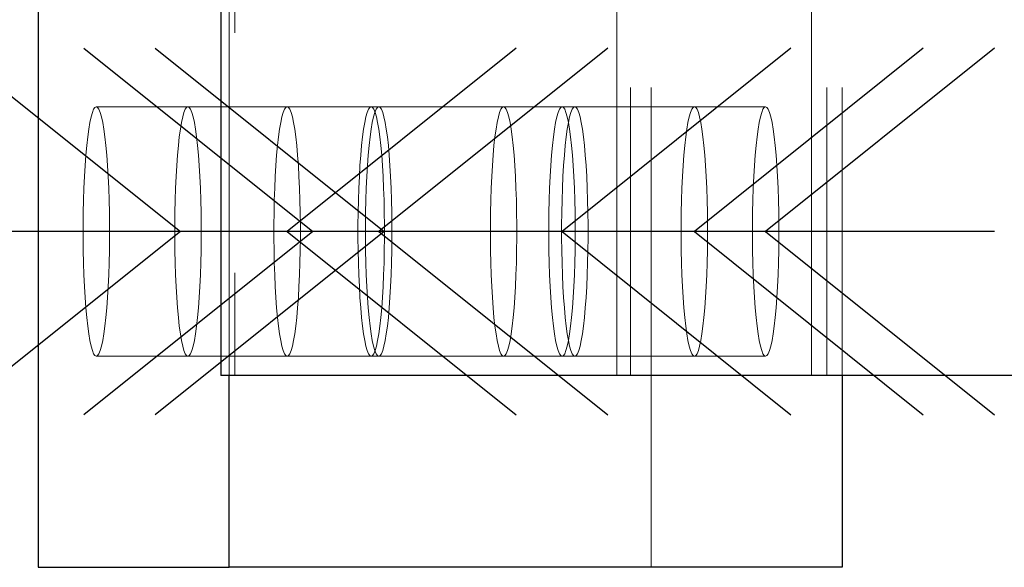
# Model space of a CAD drawing. Header units: millimetres. Extents: x 3526 to 4380, y 11541 to 12002.
# Tile 64 of 127: x 3921.91 to 3927.04, y 11715.82 to 11718.68. Entities that reach past the tile are written whole.
import ezdxf

# ---------------------------------------------------------------- set-up
doc = ezdxf.new("R2010")
doc.units = ezdxf.units.MM
doc.header["$LTSCALE"] = 10
doc.linetypes.add('HIDDEN', pattern=[0.375, 0.25, -0.125])
doc.linetypes.add('MITTE', pattern=[2, 1.25, -0.25, 0.25, -0.25])
doc.layers.get('Defpoints').update_dxf_attribs({"color": 1})
for name, color, linetype in [('PS_BOLT', 4, 'Continuous'), ('PS_MID', 5, 'MITTE'), ('PS_SHAPE', 3, 'Continuous')]:
    doc.layers.add(name, color=color, linetype=linetype)
for name, color, linetype, lineweight in [('PS_DIM', 4, 'Continuous', 13), ('PS_Hidden', 2, 'HIDDEN', 9), ('PS_SOLID', 7, 'Continuous', 30)]:
    doc.layers.add(name, color=color, linetype=linetype, lineweight=lineweight)
doc.styles.add('simplex', font='simplex.shx', dxfattribs={"width": 0.75})
doc.dimstyles.new('1_20_GŁ_DS1-LS20', dxfattribs={"dimtxt": 2, "dimasz": 2, "dimexe": 2, "dimexo": 5, "dimgap": 1, "dimtad": 1, "dimjust": 4, "dimdec": 0, "dimlfac": 20, "dimtxsty": 'simplex', "dimblk1": 'NONE', "dimsah": 1, "dimcen": 2, "dimclrd": 256, "dimclre": 256, "dimclrt": 4, "dimadec": 1, "dimazin": 0, "dimtfac": 1, "dimtdec": 0, "dimtmove": 2, "dimatfit": 3, "dimfxl": 1, "dimarcsym": 0})

# ---------------------------------------------------------------- blocks, each defined once
blk = doc.blocks.new('*D180')
at = {"layer": 'Defpoints', "color": 0, "transparency": 16777216}
for p in [(3922.9614, 11738.1324), (3922.0095, 11723.6133), (3922.9614, 11716.8237)]:
    blk.add_point(p, dxfattribs=at)
at = {"layer": 'PS_DIM', "lineweight": -2, "transparency": 16777216}
for p, q in [((3922.0095, 11728.6133), (3922.0095, 11740.1324)), ((3922.9614, 11721.8237), (3922.9614, 11740.1324)), ((3922.0095, 11738.1324), (3920.0095, 11738.1324)), ((3922.0095, 11738.1324), (3922.9614, 11738.1324)), ((3924.9614, 11738.1324), (3926.9614, 11738.1324))]:
    blk.add_line(p, q, dxfattribs=at)
at = {"layer": 'PS_DIM', "transparency": 16777216}
blk.add_solid([(3924.9614, 11738.4657), (3924.9614, 11737.7991), (3922.9614, 11738.1324)], dxfattribs=at)
at = {"layer": 'PS_DIM', "color": 4, "transparency": 16777216, "insert": (3919.9895, 11735.1481), "char_height": 2, "attachment_point": 5, "rotation": 90, "style": 'simplex'}
blk.add_mtext('-19', dxfattribs=at)
blk = doc.blocks.new('_None')
blk = doc.blocks.new('*D181')
at = {"layer": 'Defpoints', "color": 0, "transparency": 16777216}
for p in [(3922.9614, 11738.1324), (3922.9614, 11723.6133), (3922.9614, 11716.8237)]:
    blk.add_point(p, dxfattribs=at)
at = {"layer": 'PS_DIM', "lineweight": -2, "transparency": 16777216}
for p, q in [((3922.9614, 11728.6133), (3922.9614, 11740.1324)), ((3922.9614, 11721.8237), (3922.9614, 11740.1324)), ((3920.9614, 11738.1324), (3918.9614, 11738.1324)), ((3922.9614, 11738.1324), (3924.9614, 11738.1324))]:
    blk.add_line(p, q, dxfattribs=at)
at = {"layer": 'PS_DIM', "transparency": 16777216}
blk.add_solid([(3920.9614, 11738.4657), (3920.9614, 11737.7991), (3922.9614, 11738.1324)], dxfattribs=at)
at = {"layer": 'PS_DIM', "color": 4, "transparency": 16777216, "insert": (3924.7812, 11736.6124), "char_height": 2, "attachment_point": 5, "rotation": 90, "style": 'simplex'}
blk.add_mtext('0', dxfattribs=at)
blk = doc.blocks.new('*D182')
at = {"layer": 'Defpoints', "color": 0, "transparency": 16777216}
for p in [(3936.1856, 11738.1324), (3936.1856, 11727.6114), (3922.9614, 11716.8237)]:
    blk.add_point(p, dxfattribs=at)
at = {"layer": 'PS_DIM', "lineweight": -2, "transparency": 16777216}
for p, q in [((3922.9614, 11721.8237), (3922.9614, 11740.1324)), ((3936.1856, 11732.6114), (3936.1856, 11740.1324)), ((3922.9614, 11738.1324), (3934.1856, 11738.1324))]:
    blk.add_line(p, q, dxfattribs=at)
at = {"layer": 'PS_DIM', "transparency": 16777216}
blk.add_solid([(3934.1856, 11738.4657), (3934.1856, 11737.7991), (3936.1856, 11738.1324)], dxfattribs=at)
at = {"layer": 'PS_DIM', "color": 4, "transparency": 16777216, "insert": (3934.1656, 11735.1481), "char_height": 2, "attachment_point": 5, "rotation": 90, "style": 'simplex'}
blk.add_mtext('264', dxfattribs=at)
blk = doc.blocks.new('*D183')
at = {"layer": 'Defpoints', "color": 0, "transparency": 16777216}
for p in [(4042.9678, 11738.1324), (4042.9678, 11727.3737), (3922.9614, 11716.8237)]:
    blk.add_point(p, dxfattribs=at)
at = {"layer": 'PS_DIM', "lineweight": -2, "transparency": 16777216}
for p, q in [((3922.9614, 11721.8237), (3922.9614, 11740.1324)), ((4042.9678, 11732.3737), (4042.9678, 11740.1324)), ((3922.9614, 11738.1324), (4040.9678, 11738.1324))]:
    blk.add_line(p, q, dxfattribs=at)
at = {"layer": 'PS_DIM', "transparency": 16777216}
blk.add_solid([(4040.9678, 11738.4657), (4040.9678, 11737.7991), (4042.9678, 11738.1324)], dxfattribs=at)
at = {"layer": 'PS_DIM', "color": 4, "transparency": 16777216, "insert": (4040.9478, 11734.4338), "char_height": 2, "attachment_point": 5, "rotation": 90, "style": 'simplex'}
blk.add_mtext('4664', dxfattribs=at)
blk = doc.blocks.new('*D184')
at = {"layer": 'Defpoints', "color": 0, "transparency": 16777216}
for p in [(4052.9678, 11738.1324), (4052.9678, 11727.3737), (3922.9614, 11716.8237)]:
    blk.add_point(p, dxfattribs=at)
at = {"layer": 'PS_DIM', "lineweight": -2, "transparency": 16777216}
for p, q in [((3922.9614, 11721.8237), (3922.9614, 11740.1324)), ((4052.9678, 11732.3737), (4052.9678, 11740.1324)), ((3922.9614, 11738.1324), (4050.9678, 11738.1324))]:
    blk.add_line(p, q, dxfattribs=at)
at = {"layer": 'PS_DIM', "transparency": 16777216}
blk.add_solid([(4050.9678, 11738.4657), (4050.9678, 11737.7991), (4052.9678, 11738.1324)], dxfattribs=at)
at = {"layer": 'PS_DIM', "color": 4, "transparency": 16777216, "insert": (4050.9478, 11734.4338), "char_height": 2, "attachment_point": 5, "rotation": 90, "style": 'simplex'}
blk.add_mtext('4864', dxfattribs=at)
blk = doc.blocks.new('*D185')
at = {"layer": 'Defpoints', "color": 0, "transparency": 16777216}
for p in [(4215.5581, 11738.1324), (4215.5581, 11727.3737), (3922.9614, 11716.8237)]:
    blk.add_point(p, dxfattribs=at)
at = {"layer": 'PS_DIM', "lineweight": -2, "transparency": 16777216}
for p, q in [((3922.9614, 11721.8237), (3922.9614, 11740.1324)), ((4215.5581, 11732.3737), (4215.5581, 11740.1324)), ((3922.9614, 11738.1324), (4213.5581, 11738.1324))]:
    blk.add_line(p, q, dxfattribs=at)
at = {"layer": 'PS_DIM', "transparency": 16777216}
blk.add_solid([(4213.5581, 11738.4657), (4213.5581, 11737.7991), (4215.5581, 11738.1324)], dxfattribs=at)
at = {"layer": 'PS_DIM', "color": 4, "transparency": 16777216, "insert": (4213.5381, 11734.5053), "char_height": 2, "attachment_point": 5, "rotation": 90, "style": 'simplex'}
blk.add_mtext('9786', dxfattribs=at)
blk = doc.blocks.new('*D186')
at = {"layer": 'Defpoints', "color": 0, "transparency": 16777216}
for p in [(4225.5509, 11738.1324), (3922.9614, 11716.8237), (4225.5509, 11715.8237)]:
    blk.add_point(p, dxfattribs=at)
at = {"layer": 'PS_DIM', "lineweight": -2, "transparency": 16777216}
for p, q in [((3922.9614, 11721.8237), (3922.9614, 11740.1324)), ((4225.5509, 11720.8237), (4225.5509, 11740.1324)), ((3922.9614, 11738.1324), (4223.5509, 11738.1324))]:
    blk.add_line(p, q, dxfattribs=at)
at = {"layer": 'PS_DIM', "transparency": 16777216}
blk.add_solid([(4223.5509, 11738.4657), (4223.5509, 11737.7991), (4225.5509, 11738.1324)], dxfattribs=at)
at = {"layer": 'PS_DIM', "color": 4, "transparency": 16777216, "insert": (4223.5309, 11734.5053), "char_height": 2, "attachment_point": 5, "rotation": 90, "style": 'simplex'}
blk.add_mtext('9986', dxfattribs=at)
blk = doc.blocks.new('*X682')
at = {"color": 30, "linetype": 'Continuous'}
for p, q in [((3921.557, 11718.5282), (3922.7503, 11717.5737)), ((3925.9322, 11718.5282), (3924.739, 11717.5737)), ((3922.7503, 11717.5737), (3921.557, 11716.6191)), ((3925.9322, 11717.5737), (3921.557, 11717.5737)), ((3924.739, 11717.5737), (3925.9322, 11716.6191))]:
    blk.add_line(p, q, dxfattribs=at)
blk = doc.blocks.new('*X683')
at = {"color": 30, "linetype": 'Continuous'}
for p, q in [((3922.6183, 11718.5282), (3923.8115, 11717.5737)), ((3926.9934, 11718.5282), (3925.8002, 11717.5737)), ((3923.8115, 11717.5737), (3922.6183, 11716.6191)), ((3926.9934, 11717.5737), (3922.6183, 11717.5737)), ((3925.8002, 11717.5737), (3926.9934, 11716.6191))]:
    blk.add_line(p, q, dxfattribs=at)
blk = doc.blocks.new('*X685')
at = {"color": 30, "linetype": 'Continuous'}
for p, q in [((3922.2468, 11718.5282), (3923.4401, 11717.5737)), ((3926.622, 11718.5282), (3925.4288, 11717.5737)), ((3923.4401, 11717.5737), (3922.2468, 11716.6191)), ((3926.622, 11717.5737), (3922.2468, 11717.5737)), ((3925.4288, 11717.5737), (3926.622, 11716.6191))]:
    blk.add_line(p, q, dxfattribs=at)
blk = doc.blocks.new('*X690')
at = {"color": 30, "linetype": 'Continuous'}
for p, q in [((3920.1243, 11718.5282), (3921.3176, 11717.5737)), ((3924.4995, 11718.5282), (3923.3063, 11717.5737)), ((3921.3176, 11717.5737), (3920.1243, 11716.6191)), ((3924.4995, 11717.5737), (3920.1243, 11717.5737)), ((3923.3063, 11717.5737), (3924.4995, 11716.6191))]:
    blk.add_line(p, q, dxfattribs=at)
blk = doc.blocks.new('*X697')
at = {"layer": 'PS_Hidden', "color": 2, "linetype": 'HIDDEN'}
for p, q in [((3925.2038, 11715.8237), (3925.2038, 11726.8237)), ((3923.0038, 11716.8237), (3923.0038, 11725.8237)), ((3925.0959, 11725.8237), (3925.0959, 11716.8237)), ((3926.039, 11716.8237), (3926.039, 11725.8237)), ((3926.1186, 11725.8237), (3926.1186, 11716.8237)), ((3926.1982, 11725.8237), (3926.1982, 11716.8237)), ((3923.0334, 11721.1087), (3923.0334, 11716.8237)), ((3925.0239, 11716.8237), (3925.0239, 11721.1087)), ((3922.3049, 11718.2203), (3922.298, 11718.2104)), ((3922.3119, 11718.2237), (3922.3049, 11718.2203)), ((3922.3189, 11718.2203), (3922.3119, 11718.2237)), ((3922.3119, 11718.2237), (3923.3063, 11718.2237)), ((3922.3258, 11718.2104), (3922.3189, 11718.2203)), ((3922.7825, 11718.2203), (3922.7756, 11718.2104)), ((3922.7895, 11718.2237), (3922.7825, 11718.2203)), ((3922.7965, 11718.2203), (3922.7895, 11718.2237)), ((3922.8034, 11718.2104), (3922.7965, 11718.2203)), ((3923.2924, 11718.2104), (3923.2993, 11718.2203)), ((3923.2993, 11718.2203), (3923.3063, 11718.2237)), ((3923.3063, 11718.2237), (3923.3132, 11718.2203)), ((3923.3063, 11718.2237), (3923.7838, 11718.2237)), ((3923.3132, 11718.2203), (3923.3202, 11718.2104)), ((3923.7376, 11718.2203), (3923.7307, 11718.2104)), ((3923.7446, 11718.2237), (3923.7376, 11718.2203)), ((3923.7516, 11718.2203), (3923.7446, 11718.2237)), ((3923.7585, 11718.2104), (3923.7516, 11718.2203)), ((3923.7699, 11718.2104), (3923.7769, 11718.2203)), ((3923.7769, 11718.2203), (3923.7838, 11718.2237)), ((3923.7838, 11718.2237), (3923.7908, 11718.2203)), ((3923.7838, 11718.2237), (3924.739, 11718.2237)), ((3923.7908, 11718.2203), (3923.7977, 11718.2104)), ((3924.4274, 11718.2203), (3924.4205, 11718.2104)), ((3924.4344, 11718.2237), (3924.4274, 11718.2203)), ((3924.4414, 11718.2203), (3924.4344, 11718.2237)), ((3924.4483, 11718.2104), (3924.4414, 11718.2203)), ((3924.7251, 11718.2104), (3924.732, 11718.2203)), ((3924.732, 11718.2203), (3924.739, 11718.2237)), ((3924.739, 11718.2237), (3924.7459, 11718.2203)), ((3924.739, 11718.2237), (3925.4288, 11718.2237)), ((3924.7459, 11718.2203), (3924.7528, 11718.2104)), ((3924.7989, 11718.2203), (3924.792, 11718.2104)), ((3924.8059, 11718.2237), (3924.7989, 11718.2203)), ((3924.8128, 11718.2203), (3924.8059, 11718.2237)), ((3924.8197, 11718.2104), (3924.8128, 11718.2203)), ((3925.4149, 11718.2104), (3925.4218, 11718.2203)), ((3925.4218, 11718.2203), (3925.4288, 11718.2237)), ((3925.4288, 11718.2237), (3925.4358, 11718.2203)), ((3925.4288, 11718.2237), (3925.8002, 11718.2237)), ((3925.4358, 11718.2203), (3925.4427, 11718.2104)), ((3925.7863, 11718.2104), (3925.7932, 11718.2203)), ((3925.7932, 11718.2203), (3925.8002, 11718.2237)), ((3925.8002, 11718.2237), (3925.8072, 11718.2203)), ((3925.8072, 11718.2203), (3925.8141, 11718.2104)), ((3922.2847, 11718.171), (3922.2784, 11718.142)), ((3922.2913, 11718.1939), (3922.2847, 11718.171)), ((3922.298, 11718.2104), (3922.2913, 11718.1939)), ((3922.3326, 11718.1939), (3922.3258, 11718.2104)), ((3922.3391, 11718.171), (3922.3326, 11718.1939)), ((3922.3454, 11718.142), (3922.3391, 11718.171)), ((3922.7623, 11718.171), (3922.756, 11718.142)), ((3922.7688, 11718.1939), (3922.7623, 11718.171)), ((3922.7756, 11718.2104), (3922.7688, 11718.1939)), ((3922.8101, 11718.1939), (3922.8034, 11718.2104)), ((3922.8167, 11718.171), (3922.8101, 11718.1939)), ((3922.823, 11718.142), (3922.8167, 11718.171)), ((3923.2728, 11718.142), (3923.2791, 11718.171)), ((3923.2791, 11718.171), (3923.2856, 11718.1939)), ((3923.2856, 11718.1939), (3923.2924, 11718.2104)), ((3923.3202, 11718.2104), (3923.3269, 11718.1939)), ((3923.3269, 11718.1939), (3923.3335, 11718.171)), ((3923.3335, 11718.171), (3923.3397, 11718.142)), ((3923.7174, 11718.171), (3923.7111, 11718.142)), ((3923.724, 11718.1939), (3923.7174, 11718.171)), ((3923.7307, 11718.2104), (3923.724, 11718.1939)), ((3923.7504, 11718.142), (3923.7566, 11718.171)), ((3923.7566, 11718.171), (3923.7632, 11718.1939)), ((3923.7653, 11718.1939), (3923.7585, 11718.2104)), ((3923.7632, 11718.1939), (3923.7699, 11718.2104)), ((3923.7718, 11718.171), (3923.7653, 11718.1939)), ((3923.7781, 11718.142), (3923.7718, 11718.171)), ((3923.7977, 11718.2104), (3923.8045, 11718.1939)), ((3923.8045, 11718.1939), (3923.811, 11718.171)), ((3923.811, 11718.171), (3923.8173, 11718.142)), ((3924.4072, 11718.171), (3924.4009, 11718.142)), ((3924.4138, 11718.1939), (3924.4072, 11718.171)), ((3924.4205, 11718.2104), (3924.4138, 11718.1939)), ((3924.4551, 11718.1939), (3924.4483, 11718.2104)), ((3924.4616, 11718.171), (3924.4551, 11718.1939)), ((3924.4679, 11718.142), (3924.4616, 11718.171)), ((3924.7055, 11718.142), (3924.7118, 11718.171)), ((3924.7118, 11718.171), (3924.7183, 11718.1939)), ((3924.7183, 11718.1939), (3924.7251, 11718.2104)), ((3924.7528, 11718.2104), (3924.7596, 11718.1939)), ((3924.7596, 11718.1939), (3924.7662, 11718.171)), ((3924.7662, 11718.171), (3924.7724, 11718.142)), ((3924.7787, 11718.171), (3924.7724, 11718.142)), ((3924.7852, 11718.1939), (3924.7787, 11718.171)), ((3924.792, 11718.2104), (3924.7852, 11718.1939)), ((3924.8265, 11718.1939), (3924.8197, 11718.2104)), ((3924.8331, 11718.171), (3924.8265, 11718.1939)), ((3924.8393, 11718.142), (3924.8331, 11718.171)), ((3925.3953, 11718.142), (3925.4016, 11718.171)), ((3925.4016, 11718.171), (3925.4081, 11718.1939)), ((3925.4081, 11718.1939), (3925.4149, 11718.2104)), ((3925.4427, 11718.2104), (3925.4494, 11718.1939)), ((3925.4494, 11718.1939), (3925.456, 11718.171)), ((3925.456, 11718.171), (3925.4623, 11718.142)), ((3925.7667, 11718.142), (3925.773, 11718.171)), ((3925.773, 11718.171), (3925.7796, 11718.1939)), ((3925.7796, 11718.1939), (3925.7863, 11718.2104)), ((3925.8141, 11718.2104), (3925.8209, 11718.1939)), ((3925.8209, 11718.1939), (3925.8274, 11718.171)), ((3925.8274, 11718.171), (3925.8337, 11718.142)), ((3922.2784, 11718.142), (3922.2725, 11718.1072)), ((3922.3513, 11718.1072), (3922.3454, 11718.142)), ((3922.756, 11718.142), (3922.7501, 11718.1072)), ((3922.8289, 11718.1072), (3922.823, 11718.142)), ((3923.2669, 11718.1072), (3923.2728, 11718.142)), ((3923.3397, 11718.142), (3923.3457, 11718.1072)), ((3923.7111, 11718.142), (3923.7052, 11718.1072)), ((3923.7444, 11718.1072), (3923.7504, 11718.142)), ((3923.784, 11718.1072), (3923.7781, 11718.142)), ((3923.8173, 11718.142), (3923.8232, 11718.1072)), ((3924.4009, 11718.142), (3924.395, 11718.1072)), ((3924.4738, 11718.1072), (3924.4679, 11718.142)), ((3924.6996, 11718.1072), (3924.7055, 11718.142)), ((3924.7724, 11718.142), (3924.7665, 11718.1072)), ((3924.7724, 11718.142), (3924.7784, 11718.1072)), ((3924.8453, 11718.1072), (3924.8393, 11718.142)), ((3925.3894, 11718.1072), (3925.3953, 11718.142)), ((3925.4623, 11718.142), (3925.4682, 11718.1072)), ((3925.7608, 11718.1072), (3925.7667, 11718.142)), ((3925.8337, 11718.142), (3925.8396, 11718.1072)), ((3922.267, 11718.0669), (3922.2619, 11718.0215)), ((3922.2725, 11718.1072), (3922.267, 11718.0669)), ((3922.3569, 11718.0669), (3922.3513, 11718.1072)), ((3922.3619, 11718.0215), (3922.3569, 11718.0669)), ((3922.7445, 11718.0669), (3922.7395, 11718.0215)), ((3922.7501, 11718.1072), (3922.7445, 11718.0669)), ((3922.8344, 11718.0669), (3922.8289, 11718.1072)), ((3922.8395, 11718.0215), (3922.8344, 11718.0669)), ((3923.2563, 11718.0215), (3923.2613, 11718.0669)), ((3923.2613, 11718.0669), (3923.2669, 11718.1072)), ((3923.3457, 11718.1072), (3923.3512, 11718.0669)), ((3923.3512, 11718.0669), (3923.3563, 11718.0215)), ((3923.6997, 11718.0669), (3923.6946, 11718.0215)), ((3923.7052, 11718.1072), (3923.6997, 11718.0669)), ((3923.7338, 11718.0215), (3923.7389, 11718.0669)), ((3923.7389, 11718.0669), (3923.7444, 11718.1072)), ((3923.7895, 11718.0669), (3923.784, 11718.1072)), ((3923.7946, 11718.0215), (3923.7895, 11718.0669)), ((3923.8232, 11718.1072), (3923.8288, 11718.0669)), ((3923.8288, 11718.0669), (3923.8338, 11718.0215)), ((3924.3895, 11718.0669), (3924.3844, 11718.0215)), ((3924.395, 11718.1072), (3924.3895, 11718.0669)), ((3924.4794, 11718.0669), (3924.4738, 11718.1072)), ((3924.4844, 11718.0215), (3924.4794, 11718.0669)), ((3924.689, 11718.0215), (3924.694, 11718.0669)), ((3924.694, 11718.0669), (3924.6996, 11718.1072)), ((3924.7609, 11718.0669), (3924.7559, 11718.0215)), ((3924.7665, 11718.1072), (3924.7609, 11718.0669)), ((3924.7784, 11718.1072), (3924.7839, 11718.0669)), ((3924.7839, 11718.0669), (3924.789, 11718.0215)), ((3924.8508, 11718.0669), (3924.8453, 11718.1072)), ((3924.8559, 11718.0215), (3924.8508, 11718.0669)), ((3925.3788, 11718.0215), (3925.3838, 11718.0669)), ((3925.3838, 11718.0669), (3925.3894, 11718.1072)), ((3925.4682, 11718.1072), (3925.4737, 11718.0669)), ((3925.4737, 11718.0669), (3925.4788, 11718.0215)), ((3925.7502, 11718.0215), (3925.7553, 11718.0669)), ((3925.7553, 11718.0669), (3925.7608, 11718.1072)), ((3925.8396, 11718.1072), (3925.8451, 11718.0669)), ((3925.8451, 11718.0669), (3925.8502, 11718.0215)), ((3922.2619, 11718.0215), (3922.2574, 11717.9715)), ((3922.3665, 11717.9715), (3922.3619, 11718.0215)), ((3922.7395, 11718.0215), (3922.7349, 11717.9715)), ((3922.844, 11717.9715), (3922.8395, 11718.0215)), ((3923.2517, 11717.9715), (3923.2563, 11718.0215)), ((3923.3563, 11718.0215), (3923.3608, 11717.9715)), ((3923.6946, 11718.0215), (3923.6901, 11717.9715)), ((3923.7293, 11717.9715), (3923.7338, 11718.0215)), ((3923.7992, 11717.9715), (3923.7946, 11718.0215)), ((3923.8338, 11718.0215), (3923.8384, 11717.9715)), ((3924.3844, 11718.0215), (3924.3799, 11717.9715)), ((3924.489, 11717.9715), (3924.4844, 11718.0215)), ((3924.6844, 11717.9715), (3924.689, 11718.0215)), ((3924.7559, 11718.0215), (3924.7513, 11717.9715)), ((3924.789, 11718.0215), (3924.7935, 11717.9715)), ((3924.8604, 11717.9715), (3924.8559, 11718.0215)), ((3925.3742, 11717.9715), (3925.3788, 11718.0215)), ((3925.4788, 11718.0215), (3925.4833, 11717.9715)), ((3925.7457, 11717.9715), (3925.7502, 11718.0215)), ((3925.8502, 11718.0215), (3925.8548, 11717.9715)), ((3922.2574, 11717.9715), (3922.2534, 11717.9175)), ((3922.3705, 11717.9175), (3922.3665, 11717.9715)), ((3922.7349, 11717.9715), (3922.7309, 11717.9175)), ((3922.848, 11717.9175), (3922.844, 11717.9715)), ((3923.2477, 11717.9175), (3923.2517, 11717.9715)), ((3923.3608, 11717.9715), (3923.3648, 11717.9175)), ((3923.6901, 11717.9715), (3923.6861, 11717.9175)), ((3923.7253, 11717.9175), (3923.7293, 11717.9715)), ((3923.8032, 11717.9175), (3923.7992, 11717.9715)), ((3923.8384, 11717.9715), (3923.8424, 11717.9175)), ((3924.3799, 11717.9715), (3924.3759, 11717.9175)), ((3924.493, 11717.9175), (3924.489, 11717.9715)), ((3924.6804, 11717.9175), (3924.6844, 11717.9715)), ((3924.7513, 11717.9715), (3924.7473, 11717.9175)), ((3924.7935, 11717.9715), (3924.7975, 11717.9175)), ((3924.8644, 11717.9175), (3924.8604, 11717.9715)), ((3925.3702, 11717.9175), (3925.3742, 11717.9715)), ((3925.4833, 11717.9715), (3925.4873, 11717.9175)), ((3925.7417, 11717.9175), (3925.7457, 11717.9715)), ((3925.8548, 11717.9715), (3925.8588, 11717.9175)), ((3922.2534, 11717.9175), (3922.25, 11717.8599)), ((3922.3739, 11717.8599), (3922.3705, 11717.9175)), ((3922.7309, 11717.9175), (3922.7276, 11717.8599)), ((3922.8514, 11717.8599), (3922.848, 11717.9175)), ((3923.2443, 11717.8599), (3923.2477, 11717.9175)), ((3923.3648, 11717.9175), (3923.3682, 11717.8599)), ((3923.6861, 11717.9175), (3923.6827, 11717.8599)), ((3923.7219, 11717.8599), (3923.7253, 11717.9175)), ((3923.8065, 11717.8599), (3923.8032, 11717.9175)), ((3923.8424, 11717.9175), (3923.8458, 11717.8599)), ((3924.3759, 11717.9175), (3924.3725, 11717.8599)), ((3924.4964, 11717.8599), (3924.493, 11717.9175)), ((3924.677, 11717.8599), (3924.6804, 11717.9175)), ((3924.7473, 11717.9175), (3924.7439, 11717.8599)), ((3924.7975, 11717.9175), (3924.8009, 11717.8599)), ((3924.8678, 11717.8599), (3924.8644, 11717.9175)), ((3925.3668, 11717.8599), (3925.3702, 11717.9175)), ((3925.4873, 11717.9175), (3925.4907, 11717.8599)), ((3925.7383, 11717.8599), (3925.7417, 11717.9175)), ((3925.8588, 11717.9175), (3925.8621, 11717.8599)), ((3922.25, 11717.8599), (3922.2472, 11717.7994)), ((3922.3766, 11717.7994), (3922.3739, 11717.8599)), ((3922.7276, 11717.8599), (3922.7248, 11717.7994)), ((3922.8542, 11717.7994), (3922.8514, 11717.8599)), ((3923.2416, 11717.7994), (3923.2443, 11717.8599)), ((3923.3682, 11717.8599), (3923.371, 11717.7994)), ((3923.6827, 11717.8599), (3923.6799, 11717.7994)), ((3923.7191, 11717.7994), (3923.7219, 11717.8599)), ((3923.8093, 11717.7994), (3923.8065, 11717.8599)), ((3923.8458, 11717.8599), (3923.8485, 11717.7994)), ((3924.3725, 11717.8599), (3924.3697, 11717.7994)), ((3924.4991, 11717.7994), (3924.4964, 11717.8599)), ((3924.6743, 11717.7994), (3924.677, 11717.8599)), ((3924.7439, 11717.8599), (3924.7412, 11717.7994)), ((3924.8009, 11717.8599), (3924.8036, 11717.7994)), ((3924.8706, 11717.7994), (3924.8678, 11717.8599)), ((3925.3641, 11717.7994), (3925.3668, 11717.8599)), ((3925.4907, 11717.8599), (3925.4935, 11717.7994)), ((3925.7355, 11717.7994), (3925.7383, 11717.8599)), ((3925.8621, 11717.8599), (3925.8649, 11717.7994)), ((3922.2472, 11717.7994), (3922.2451, 11717.7366)), ((3922.3787, 11717.7366), (3922.3766, 11717.7994)), ((3922.7248, 11717.7994), (3922.7227, 11717.7366)), ((3922.8563, 11717.7366), (3922.8542, 11717.7994)), ((3923.2395, 11717.7366), (3923.2416, 11717.7994)), ((3923.371, 11717.7994), (3923.3731, 11717.7366)), ((3923.6799, 11717.7994), (3923.6778, 11717.7366)), ((3923.7171, 11717.7366), (3923.7191, 11717.7994)), ((3923.8114, 11717.7366), (3923.8093, 11717.7994)), ((3923.8485, 11717.7994), (3923.8506, 11717.7366)), ((3924.3697, 11717.7994), (3924.3676, 11717.7366)), ((3924.5012, 11717.7366), (3924.4991, 11717.7994)), ((3924.6722, 11717.7366), (3924.6743, 11717.7994)), ((3924.7412, 11717.7994), (3924.7391, 11717.7366)), ((3924.8036, 11717.7994), (3924.8057, 11717.7366)), ((3924.8726, 11717.7366), (3924.8706, 11717.7994)), ((3925.362, 11717.7366), (3925.3641, 11717.7994)), ((3925.4935, 11717.7994), (3925.4956, 11717.7366)), ((3925.7334, 11717.7366), (3925.7355, 11717.7994)), ((3925.8649, 11717.7994), (3925.867, 11717.7366)), ((3922.2451, 11717.7366), (3922.2437, 11717.6721)), ((3922.3801, 11717.6721), (3922.3787, 11717.7366)), ((3922.7227, 11717.7366), (3922.7213, 11717.6721)), ((3922.8577, 11717.6721), (3922.8563, 11717.7366)), ((3923.2381, 11717.6721), (3923.2395, 11717.7366)), ((3923.3731, 11717.7366), (3923.3745, 11717.6721)), ((3923.6778, 11717.7366), (3923.6764, 11717.6721)), ((3923.7156, 11717.6721), (3923.7171, 11717.7366)), ((3923.8128, 11717.6721), (3923.8114, 11717.7366)), ((3923.8506, 11717.7366), (3923.852, 11717.6721)), ((3924.3676, 11717.7366), (3924.3662, 11717.6721)), ((3924.5026, 11717.6721), (3924.5012, 11717.7366)), ((3924.6708, 11717.6721), (3924.6722, 11717.7366)), ((3924.7391, 11717.7366), (3924.7377, 11717.6721)), ((3924.8057, 11717.7366), (3924.8071, 11717.6721)), ((3924.874, 11717.6721), (3924.8726, 11717.7366)), ((3925.3606, 11717.6721), (3925.362, 11717.7366)), ((3925.4956, 11717.7366), (3925.497, 11717.6721)), ((3925.732, 11717.6721), (3925.7334, 11717.7366)), ((3925.867, 11717.7366), (3925.8684, 11717.6721)), ((3922.2437, 11717.6721), (3922.243, 11717.6066)), ((3922.3808, 11717.6066), (3922.3801, 11717.6721)), ((3922.7213, 11717.6721), (3922.7206, 11717.6066)), ((3922.8584, 11717.6066), (3922.8577, 11717.6721)), ((3923.2374, 11717.6066), (3923.2381, 11717.6721)), ((3923.3745, 11717.6721), (3923.3752, 11717.6066)), ((3923.6764, 11717.6721), (3923.6757, 11717.6066)), ((3923.7149, 11717.6066), (3923.7156, 11717.6721)), ((3923.8135, 11717.6066), (3923.8128, 11717.6721)), ((3923.852, 11717.6721), (3923.8527, 11717.6066)), ((3924.3662, 11717.6721), (3924.3655, 11717.6066)), ((3924.5033, 11717.6066), (3924.5026, 11717.6721)), ((3924.6701, 11717.6066), (3924.6708, 11717.6721)), ((3924.7377, 11717.6721), (3924.737, 11717.6066)), ((3924.8071, 11717.6721), (3924.8079, 11717.6066)), ((3924.8748, 11717.6066), (3924.874, 11717.6721)), ((3925.3599, 11717.6066), (3925.3606, 11717.6721)), ((3925.497, 11717.6721), (3925.4977, 11717.6066)), ((3925.7313, 11717.6066), (3925.732, 11717.6721)), ((3925.8684, 11717.6721), (3925.8691, 11717.6066)), ((3922.243, 11717.6066), (3922.243, 11717.5407)), ((3922.3808, 11717.5407), (3922.3808, 11717.6066)), ((3922.7206, 11717.6066), (3922.7206, 11717.5407)), ((3922.8584, 11717.5407), (3922.8584, 11717.6066)), ((3923.2374, 11717.5407), (3923.2374, 11717.6066)), ((3923.3752, 11717.6066), (3923.3752, 11717.5407)), ((3923.6757, 11717.6066), (3923.6757, 11717.5407)), ((3923.7149, 11717.5407), (3923.7149, 11717.6066)), ((3923.8135, 11717.5407), (3923.8135, 11717.6066)), ((3923.8527, 11717.6066), (3923.8527, 11717.5407)), ((3924.3655, 11717.6066), (3924.3655, 11717.5407)), ((3924.5033, 11717.5407), (3924.5033, 11717.6066)), ((3924.6701, 11717.5407), (3924.6701, 11717.6066)), ((3924.737, 11717.6066), (3924.737, 11717.5407)), ((3924.8079, 11717.6066), (3924.8079, 11717.5407)), ((3924.8748, 11717.5407), (3924.8748, 11717.6066)), ((3925.3599, 11717.5407), (3925.3599, 11717.6066)), ((3925.4977, 11717.6066), (3925.4977, 11717.5407)), ((3925.7313, 11717.5407), (3925.7313, 11717.6066)), ((3925.8691, 11717.6066), (3925.8691, 11717.5407)), ((3922.243, 11717.5407), (3922.2437, 11717.4752)), ((3922.3801, 11717.4752), (3922.3808, 11717.5407)), ((3922.7206, 11717.5407), (3922.7213, 11717.4752)), ((3922.8577, 11717.4752), (3922.8584, 11717.5407)), ((3923.2381, 11717.4752), (3923.2374, 11717.5407)), ((3923.3752, 11717.5407), (3923.3745, 11717.4752)), ((3923.6757, 11717.5407), (3923.6764, 11717.4752)), ((3923.7156, 11717.4752), (3923.7149, 11717.5407)), ((3923.8128, 11717.4752), (3923.8135, 11717.5407)), ((3923.8527, 11717.5407), (3923.852, 11717.4752)), ((3924.3655, 11717.5407), (3924.3662, 11717.4752)), ((3924.5026, 11717.4752), (3924.5033, 11717.5407)), ((3924.6708, 11717.4752), (3924.6701, 11717.5407)), ((3924.737, 11717.5407), (3924.7377, 11717.4752)), ((3924.8079, 11717.5407), (3924.8071, 11717.4752)), ((3924.874, 11717.4752), (3924.8748, 11717.5407)), ((3925.3606, 11717.4752), (3925.3599, 11717.5407)), ((3925.4977, 11717.5407), (3925.497, 11717.4752)), ((3925.732, 11717.4752), (3925.7313, 11717.5407)), ((3925.8691, 11717.5407), (3925.8684, 11717.4752)), ((3922.2437, 11717.4752), (3922.2451, 11717.4107)), ((3922.3787, 11717.4107), (3922.3801, 11717.4752)), ((3922.7213, 11717.4752), (3922.7227, 11717.4107)), ((3922.8563, 11717.4107), (3922.8577, 11717.4752)), ((3923.2395, 11717.4107), (3923.2381, 11717.4752)), ((3923.3745, 11717.4752), (3923.3731, 11717.4107)), ((3923.6764, 11717.4752), (3923.6778, 11717.4107)), ((3923.7171, 11717.4107), (3923.7156, 11717.4752)), ((3923.8114, 11717.4107), (3923.8128, 11717.4752)), ((3923.852, 11717.4752), (3923.8506, 11717.4107)), ((3924.3662, 11717.4752), (3924.3676, 11717.4107)), ((3924.5012, 11717.4107), (3924.5026, 11717.4752)), ((3924.6722, 11717.4107), (3924.6708, 11717.4752)), ((3924.7377, 11717.4752), (3924.7391, 11717.4107)), ((3924.8071, 11717.4752), (3924.8057, 11717.4107)), ((3924.8726, 11717.4107), (3924.874, 11717.4752)), ((3925.362, 11717.4107), (3925.3606, 11717.4752)), ((3925.497, 11717.4752), (3925.4956, 11717.4107)), ((3925.7334, 11717.4107), (3925.732, 11717.4752)), ((3925.8684, 11717.4752), (3925.867, 11717.4107)), ((3922.2451, 11717.4107), (3922.2472, 11717.3479)), ((3922.3766, 11717.3479), (3922.3787, 11717.4107)), ((3922.7227, 11717.4107), (3922.7248, 11717.3479)), ((3922.8542, 11717.3479), (3922.8563, 11717.4107)), ((3923.2416, 11717.3479), (3923.2395, 11717.4107)), ((3923.3731, 11717.4107), (3923.371, 11717.3479)), ((3923.6778, 11717.4107), (3923.6799, 11717.3479)), ((3923.7191, 11717.3479), (3923.7171, 11717.4107)), ((3923.8093, 11717.3479), (3923.8114, 11717.4107)), ((3923.8506, 11717.4107), (3923.8485, 11717.3479)), ((3924.3676, 11717.4107), (3924.3697, 11717.3479)), ((3924.4991, 11717.3479), (3924.5012, 11717.4107)), ((3924.6743, 11717.3479), (3924.6722, 11717.4107)), ((3924.7391, 11717.4107), (3924.7412, 11717.3479)), ((3924.8057, 11717.4107), (3924.8036, 11717.3479)), ((3924.8706, 11717.3479), (3924.8726, 11717.4107)), ((3925.3641, 11717.3479), (3925.362, 11717.4107)), ((3925.4956, 11717.4107), (3925.4935, 11717.3479)), ((3925.7355, 11717.3479), (3925.7334, 11717.4107)), ((3925.867, 11717.4107), (3925.8649, 11717.3479)), ((3922.2472, 11717.3479), (3922.25, 11717.2874)), ((3922.3739, 11717.2874), (3922.3766, 11717.3479)), ((3922.7248, 11717.3479), (3922.7276, 11717.2874)), ((3922.8514, 11717.2874), (3922.8542, 11717.3479)), ((3923.2443, 11717.2874), (3923.2416, 11717.3479)), ((3923.371, 11717.3479), (3923.3682, 11717.2874)), ((3923.6799, 11717.3479), (3923.6827, 11717.2874)), ((3923.7219, 11717.2874), (3923.7191, 11717.3479)), ((3923.8065, 11717.2874), (3923.8093, 11717.3479)), ((3923.8485, 11717.3479), (3923.8458, 11717.2874)), ((3924.3697, 11717.3479), (3924.3725, 11717.2874)), ((3924.4964, 11717.2874), (3924.4991, 11717.3479)), ((3924.677, 11717.2874), (3924.6743, 11717.3479)), ((3924.7412, 11717.3479), (3924.7439, 11717.2874)), ((3924.8036, 11717.3479), (3924.8009, 11717.2874)), ((3924.8678, 11717.2874), (3924.8706, 11717.3479)), ((3925.3668, 11717.2874), (3925.3641, 11717.3479)), ((3925.4935, 11717.3479), (3925.4907, 11717.2874)), ((3925.7383, 11717.2874), (3925.7355, 11717.3479)), ((3925.8649, 11717.3479), (3925.8621, 11717.2874)), ((3922.25, 11717.2874), (3922.2534, 11717.2298)), ((3922.3705, 11717.2298), (3922.3739, 11717.2874)), ((3922.7276, 11717.2874), (3922.7309, 11717.2298)), ((3922.848, 11717.2298), (3922.8514, 11717.2874)), ((3923.2477, 11717.2298), (3923.2443, 11717.2874)), ((3923.3682, 11717.2874), (3923.3648, 11717.2298)), ((3923.6827, 11717.2874), (3923.6861, 11717.2298)), ((3923.7253, 11717.2298), (3923.7219, 11717.2874)), ((3923.8032, 11717.2298), (3923.8065, 11717.2874)), ((3923.8458, 11717.2874), (3923.8424, 11717.2298)), ((3924.3725, 11717.2874), (3924.3759, 11717.2298)), ((3924.493, 11717.2298), (3924.4964, 11717.2874)), ((3924.6804, 11717.2298), (3924.677, 11717.2874)), ((3924.7439, 11717.2874), (3924.7473, 11717.2298)), ((3924.8009, 11717.2874), (3924.7975, 11717.2298)), ((3924.8644, 11717.2298), (3924.8678, 11717.2874)), ((3925.3702, 11717.2298), (3925.3668, 11717.2874)), ((3925.4907, 11717.2874), (3925.4873, 11717.2298)), ((3925.7417, 11717.2298), (3925.7383, 11717.2874)), ((3925.8621, 11717.2874), (3925.8588, 11717.2298)), ((3922.2534, 11717.2298), (3922.2574, 11717.1758)), ((3922.3665, 11717.1758), (3922.3705, 11717.2298)), ((3922.7309, 11717.2298), (3922.7349, 11717.1758)), ((3922.844, 11717.1758), (3922.848, 11717.2298)), ((3923.2517, 11717.1758), (3923.2477, 11717.2298)), ((3923.3648, 11717.2298), (3923.3608, 11717.1758)), ((3923.6861, 11717.2298), (3923.6901, 11717.1758)), ((3923.7293, 11717.1758), (3923.7253, 11717.2298)), ((3923.7992, 11717.1758), (3923.8032, 11717.2298)), ((3923.8424, 11717.2298), (3923.8384, 11717.1758)), ((3924.3759, 11717.2298), (3924.3799, 11717.1758)), ((3924.489, 11717.1758), (3924.493, 11717.2298)), ((3924.6844, 11717.1758), (3924.6804, 11717.2298)), ((3924.7473, 11717.2298), (3924.7513, 11717.1758)), ((3924.7975, 11717.2298), (3924.7935, 11717.1758)), ((3924.8604, 11717.1758), (3924.8644, 11717.2298)), ((3925.3742, 11717.1758), (3925.3702, 11717.2298)), ((3925.4873, 11717.2298), (3925.4833, 11717.1758)), ((3925.7457, 11717.1758), (3925.7417, 11717.2298)), ((3925.8588, 11717.2298), (3925.8548, 11717.1758)), ((3922.2574, 11717.1758), (3922.2619, 11717.1258)), ((3922.3619, 11717.1258), (3922.3665, 11717.1758)), ((3922.7349, 11717.1758), (3922.7395, 11717.1258)), ((3922.8395, 11717.1258), (3922.844, 11717.1758)), ((3923.2563, 11717.1258), (3923.2517, 11717.1758)), ((3923.3608, 11717.1758), (3923.3563, 11717.1258)), ((3923.6901, 11717.1758), (3923.6946, 11717.1258)), ((3923.7338, 11717.1258), (3923.7293, 11717.1758)), ((3923.7946, 11717.1258), (3923.7992, 11717.1758)), ((3923.8384, 11717.1758), (3923.8338, 11717.1258)), ((3924.3799, 11717.1758), (3924.3844, 11717.1258)), ((3924.4844, 11717.1258), (3924.489, 11717.1758)), ((3924.689, 11717.1258), (3924.6844, 11717.1758)), ((3924.7513, 11717.1758), (3924.7559, 11717.1258)), ((3924.7935, 11717.1758), (3924.789, 11717.1258)), ((3924.8559, 11717.1258), (3924.8604, 11717.1758)), ((3925.3788, 11717.1258), (3925.3742, 11717.1758)), ((3925.4833, 11717.1758), (3925.4788, 11717.1258)), ((3925.7502, 11717.1258), (3925.7457, 11717.1758)), ((3925.8548, 11717.1758), (3925.8502, 11717.1258)), ((3922.2619, 11717.1258), (3922.267, 11717.0805)), ((3922.3569, 11717.0805), (3922.3619, 11717.1258)), ((3922.7395, 11717.1258), (3922.7445, 11717.0805)), ((3922.8344, 11717.0805), (3922.8395, 11717.1258)), ((3923.2613, 11717.0805), (3923.2563, 11717.1258)), ((3923.3563, 11717.1258), (3923.3512, 11717.0805)), ((3923.6946, 11717.1258), (3923.6997, 11717.0805)), ((3923.7389, 11717.0805), (3923.7338, 11717.1258)), ((3923.7895, 11717.0805), (3923.7946, 11717.1258)), ((3923.8338, 11717.1258), (3923.8288, 11717.0805)), ((3924.3844, 11717.1258), (3924.3895, 11717.0805)), ((3924.4794, 11717.0805), (3924.4844, 11717.1258)), ((3924.694, 11717.0805), (3924.689, 11717.1258)), ((3924.7559, 11717.1258), (3924.7609, 11717.0805)), ((3924.789, 11717.1258), (3924.7839, 11717.0805)), ((3924.8508, 11717.0805), (3924.8559, 11717.1258)), ((3925.3838, 11717.0805), (3925.3788, 11717.1258)), ((3925.4788, 11717.1258), (3925.4737, 11717.0805)), ((3925.7553, 11717.0805), (3925.7502, 11717.1258)), ((3925.8502, 11717.1258), (3925.8451, 11717.0805)), ((3922.267, 11717.0805), (3922.2725, 11717.0402)), ((3922.2725, 11717.0402), (3922.2784, 11717.0053)), ((3922.3454, 11717.0053), (3922.3513, 11717.0402)), ((3922.3513, 11717.0402), (3922.3569, 11717.0805)), ((3922.7445, 11717.0805), (3922.7501, 11717.0402)), ((3922.7501, 11717.0402), (3922.756, 11717.0053)), ((3922.823, 11717.0053), (3922.8289, 11717.0402)), ((3922.8289, 11717.0402), (3922.8344, 11717.0805)), ((3923.2669, 11717.0402), (3923.2613, 11717.0805)), ((3923.2728, 11717.0053), (3923.2669, 11717.0402)), ((3923.3457, 11717.0402), (3923.3397, 11717.0053)), ((3923.3512, 11717.0805), (3923.3457, 11717.0402)), ((3923.6997, 11717.0805), (3923.7052, 11717.0402)), ((3923.7052, 11717.0402), (3923.7111, 11717.0053)), ((3923.7444, 11717.0402), (3923.7389, 11717.0805)), ((3923.7504, 11717.0053), (3923.7444, 11717.0402)), ((3923.7781, 11717.0053), (3923.784, 11717.0402)), ((3923.784, 11717.0402), (3923.7895, 11717.0805)), ((3923.8232, 11717.0402), (3923.8173, 11717.0053)), ((3923.8288, 11717.0805), (3923.8232, 11717.0402)), ((3924.3895, 11717.0805), (3924.395, 11717.0402)), ((3924.395, 11717.0402), (3924.4009, 11717.0053)), ((3924.4679, 11717.0053), (3924.4738, 11717.0402)), ((3924.4738, 11717.0402), (3924.4794, 11717.0805)), ((3924.6996, 11717.0402), (3924.694, 11717.0805)), ((3924.7055, 11717.0053), (3924.6996, 11717.0402)), ((3924.7609, 11717.0805), (3924.7665, 11717.0402)), ((3924.7665, 11717.0402), (3924.7724, 11717.0053)), ((3924.7784, 11717.0402), (3924.7724, 11717.0053)), ((3924.7839, 11717.0805), (3924.7784, 11717.0402)), ((3924.8393, 11717.0053), (3924.8453, 11717.0402)), ((3924.8453, 11717.0402), (3924.8508, 11717.0805)), ((3925.3894, 11717.0402), (3925.3838, 11717.0805)), ((3925.3953, 11717.0053), (3925.3894, 11717.0402)), ((3925.4682, 11717.0402), (3925.4623, 11717.0053)), ((3925.4737, 11717.0805), (3925.4682, 11717.0402)), ((3925.7608, 11717.0402), (3925.7553, 11717.0805)), ((3925.7667, 11717.0053), (3925.7608, 11717.0402)), ((3925.8396, 11717.0402), (3925.8337, 11717.0053)), ((3925.8451, 11717.0805), (3925.8396, 11717.0402)), ((3922.2784, 11717.0053), (3922.2847, 11716.9763)), ((3922.3391, 11716.9763), (3922.3454, 11717.0053)), ((3922.756, 11717.0053), (3922.7623, 11716.9763)), ((3922.8167, 11716.9763), (3922.823, 11717.0053)), ((3923.2791, 11716.9763), (3923.2728, 11717.0053)), ((3923.3397, 11717.0053), (3923.3335, 11716.9763)), ((3923.7111, 11717.0053), (3923.7174, 11716.9763)), ((3923.7566, 11716.9763), (3923.7504, 11717.0053)), ((3923.7718, 11716.9763), (3923.7781, 11717.0053)), ((3923.8173, 11717.0053), (3923.811, 11716.9763)), ((3924.4009, 11717.0053), (3924.4072, 11716.9763)), ((3924.4616, 11716.9763), (3924.4679, 11717.0053)), ((3924.7118, 11716.9763), (3924.7055, 11717.0053)), ((3924.7724, 11717.0053), (3924.7662, 11716.9763)), ((3924.7724, 11717.0053), (3924.7787, 11716.9763)), ((3924.8331, 11716.9763), (3924.8393, 11717.0053)), ((3925.4016, 11716.9763), (3925.3953, 11717.0053)), ((3925.4623, 11717.0053), (3925.456, 11716.9763)), ((3925.773, 11716.9763), (3925.7667, 11717.0053)), ((3925.8337, 11717.0053), (3925.8274, 11716.9763)), ((3922.2847, 11716.9763), (3922.2913, 11716.9535)), ((3922.2913, 11716.9535), (3922.298, 11716.937)), ((3922.298, 11716.937), (3922.3049, 11716.927)), ((3922.3189, 11716.927), (3922.3258, 11716.937)), ((3922.3258, 11716.937), (3922.3326, 11716.9535)), ((3922.3326, 11716.9535), (3922.3391, 11716.9763)), ((3922.7623, 11716.9763), (3922.7688, 11716.9535)), ((3922.7688, 11716.9535), (3922.7756, 11716.937)), ((3922.7756, 11716.937), (3922.7825, 11716.927)), ((3922.7965, 11716.927), (3922.8034, 11716.937)), ((3922.8034, 11716.937), (3922.8101, 11716.9535)), ((3922.8101, 11716.9535), (3922.8167, 11716.9763)), ((3923.2856, 11716.9535), (3923.2791, 11716.9763)), ((3923.2924, 11716.937), (3923.2856, 11716.9535)), ((3923.2993, 11716.927), (3923.2924, 11716.937)), ((3923.3202, 11716.937), (3923.3132, 11716.927)), ((3923.3269, 11716.9535), (3923.3202, 11716.937)), ((3923.3335, 11716.9763), (3923.3269, 11716.9535)), ((3923.7174, 11716.9763), (3923.724, 11716.9535)), ((3923.724, 11716.9535), (3923.7307, 11716.937)), ((3923.7307, 11716.937), (3923.7376, 11716.927)), ((3923.7516, 11716.927), (3923.7585, 11716.937)), ((3923.7632, 11716.9535), (3923.7566, 11716.9763)), ((3923.7585, 11716.937), (3923.7653, 11716.9535)), ((3923.7699, 11716.937), (3923.7632, 11716.9535)), ((3923.7653, 11716.9535), (3923.7718, 11716.9763)), ((3923.7769, 11716.927), (3923.7699, 11716.937)), ((3923.7977, 11716.937), (3923.7908, 11716.927)), ((3923.8045, 11716.9535), (3923.7977, 11716.937)), ((3923.811, 11716.9763), (3923.8045, 11716.9535)), ((3924.4072, 11716.9763), (3924.4138, 11716.9535)), ((3924.4138, 11716.9535), (3924.4205, 11716.937)), ((3924.4205, 11716.937), (3924.4274, 11716.927)), ((3924.4414, 11716.927), (3924.4483, 11716.937)), ((3924.4483, 11716.937), (3924.4551, 11716.9535)), ((3924.4551, 11716.9535), (3924.4616, 11716.9763)), ((3924.7183, 11716.9535), (3924.7118, 11716.9763)), ((3924.7251, 11716.937), (3924.7183, 11716.9535)), ((3924.732, 11716.927), (3924.7251, 11716.937)), ((3924.7528, 11716.937), (3924.7459, 11716.927)), ((3924.7596, 11716.9535), (3924.7528, 11716.937)), ((3924.7662, 11716.9763), (3924.7596, 11716.9535)), ((3924.7787, 11716.9763), (3924.7852, 11716.9535)), ((3924.7852, 11716.9535), (3924.792, 11716.937)), ((3924.792, 11716.937), (3924.7989, 11716.927)), ((3924.8128, 11716.927), (3924.8197, 11716.937)), ((3924.8197, 11716.937), (3924.8265, 11716.9535)), ((3924.8265, 11716.9535), (3924.8331, 11716.9763)), ((3925.4081, 11716.9535), (3925.4016, 11716.9763)), ((3925.4149, 11716.937), (3925.4081, 11716.9535)), ((3925.4218, 11716.927), (3925.4149, 11716.937)), ((3925.4427, 11716.937), (3925.4358, 11716.927)), ((3925.4494, 11716.9535), (3925.4427, 11716.937)), ((3925.456, 11716.9763), (3925.4494, 11716.9535)), ((3925.7796, 11716.9535), (3925.773, 11716.9763)), ((3925.7863, 11716.937), (3925.7796, 11716.9535)), ((3925.7932, 11716.927), (3925.7863, 11716.937)), ((3925.8141, 11716.937), (3925.8072, 11716.927)), ((3925.8209, 11716.9535), (3925.8141, 11716.937)), ((3925.8274, 11716.9763), (3925.8209, 11716.9535)), ((3922.3049, 11716.927), (3922.3119, 11716.9237)), ((3922.3119, 11716.9237), (3922.3189, 11716.927)), ((3922.3119, 11716.9237), (3923.3063, 11716.9237)), ((3922.7825, 11716.927), (3922.7895, 11716.9237)), ((3922.7895, 11716.9237), (3922.7965, 11716.927)), ((3923.3063, 11716.9237), (3923.2993, 11716.927)), ((3923.3132, 11716.927), (3923.3063, 11716.9237)), ((3923.3063, 11716.9237), (3923.7838, 11716.9237)), ((3923.7376, 11716.927), (3923.7446, 11716.9237)), ((3923.7446, 11716.9237), (3923.7516, 11716.927)), ((3923.7838, 11716.9237), (3923.7769, 11716.927)), ((3923.7908, 11716.927), (3923.7838, 11716.9237)), ((3923.7838, 11716.9237), (3924.739, 11716.9237)), ((3924.4274, 11716.927), (3924.4344, 11716.9237)), ((3924.4344, 11716.9237), (3924.4414, 11716.927)), ((3924.739, 11716.9237), (3924.732, 11716.927)), ((3924.7459, 11716.927), (3924.739, 11716.9237)), ((3924.739, 11716.9237), (3925.4288, 11716.9237)), ((3924.7989, 11716.927), (3924.8059, 11716.9237)), ((3924.8059, 11716.9237), (3924.8128, 11716.927)), ((3925.4288, 11716.9237), (3925.4218, 11716.927)), ((3925.4358, 11716.927), (3925.4288, 11716.9237)), ((3925.4288, 11716.9237), (3925.8002, 11716.9237)), ((3925.8002, 11716.9237), (3925.7932, 11716.927)), ((3925.8072, 11716.927), (3925.8002, 11716.9237))]:
    blk.add_line(p, q, dxfattribs=at)
at = {"layer": 'PS_MID', "color": 5, "linetype": 'MITTE'}
for p, q in [((3923.8063, 11717.5737), (3921.8119, 11717.5737)), ((3924.2838, 11717.5737), (3922.2895, 11717.5737)), ((3925.239, 11717.5737), (3923.2446, 11717.5737)), ((3925.9288, 11717.5737), (3923.9344, 11717.5737)), ((3926.3002, 11717.5737), (3924.3059, 11717.5737))]:
    blk.add_line(p, q, dxfattribs=at)
at = {"layer": 'PS_SOLID', "color": 7, "linetype": 'Continuous'}
for p, q in [((3922.0095, 11726.8237), (3922.0095, 11715.8237)), ((3922.9614, 11725.8237), (3922.9614, 11716.8237)), ((4006.4678, 11716.8237), (3922.9614, 11716.8237)), ((3923.0038, 11715.8237), (3923.0038, 11716.8237)), ((3926.1982, 11716.8237), (3926.1982, 11715.8237)), ((3922.0095, 11715.8237), (3923.0038, 11715.8237)), ((3926.1982, 11715.8237), (3923.0038, 11715.8237))]:
    blk.add_line(p, q, dxfattribs=at)
blk = doc.blocks.new('*X698')
at = {"color": 30, "linetype": 'Continuous'}
for p, q in [((3920.6019, 11718.5282), (3921.7951, 11717.5737)), ((3924.9771, 11718.5282), (3923.7838, 11717.5737)), ((3921.7951, 11717.5737), (3920.6019, 11716.6191)), ((3924.9771, 11717.5737), (3920.6019, 11717.5737)), ((3923.7838, 11717.5737), (3924.9771, 11716.6191))]:
    blk.add_line(p, q, dxfattribs=at)

msp = doc.modelspace()

# ---------------------------------------------------------------- block references
at = {"layer": 'PS_BOLT', "color": 30}
for name in ['*X690', '*X698', '*X682', '*X685', '*X683']:
    msp.add_blockref(name, (0, 0), dxfattribs=at)
at = {"layer": 'PS_SHAPE'}
msp.add_blockref('*X697', (0, 0), dxfattribs=at)

# ---------------------------------------------------------------- dimensions: what is measured, and where the dimension line sits
at = {"layer": 'PS_DIM'}
for base, p1, p2, text, picture, middle in [((3922.9614, 11738.1324), (3922.0095, 11723.6133), (3922.9614, 11716.8237), '-19', '*D180', (3919.9895, 11735.1481)), ((3922.9614, 11738.1324), (3922.9614, 11723.6133), (3922.9614, 11716.8237), '0', '*D181', (3924.7812, 11736.6124)), ((4042.9678, 11738.1324), (3922.9614, 11716.8237), (4042.9678, 11727.3737), '4664', '*D183', (4040.9478, 11734.4338)), ((4052.9678, 11738.1324), (3922.9614, 11716.8237), (4052.9678, 11727.3737), '4864', '*D184', (4050.9478, 11734.4338)), ((4215.5581, 11738.1324), (3922.9614, 11716.8237), (4215.5581, 11727.3737), '9786', '*D185', (4213.5381, 11734.5053)), ((4225.5509, 11738.1324), (3922.9614, 11716.8237), (4225.5509, 11715.8237), '9986', '*D186', (4223.5309, 11734.5053))]:
    dim = msp.add_linear_dim(base=base, p1=p1, p2=p2, text=text, dimstyle='1_20_GŁ_DS1-LS20', dxfattribs=at)
    dim.commit()
    dim.dimension.update_dxf_attribs({"geometry": picture, "text_midpoint": middle, "dimtype": 128, "text_rotation": 90})
dim = msp.add_linear_dim(base=(3936.1856, 11738.1324), p1=(3922.9614, 11716.8237), p2=(3936.1856, 11727.6114), dimstyle='1_20_GŁ_DS1-LS20', dxfattribs=at)
dim.commit()
dim.dimension.update_dxf_attribs({"geometry": '*D182', "text_midpoint": (3934.1656, 11735.1481), "dimtype": 128, "text_rotation": 90})

doc.saveas('drawing.dxf')
